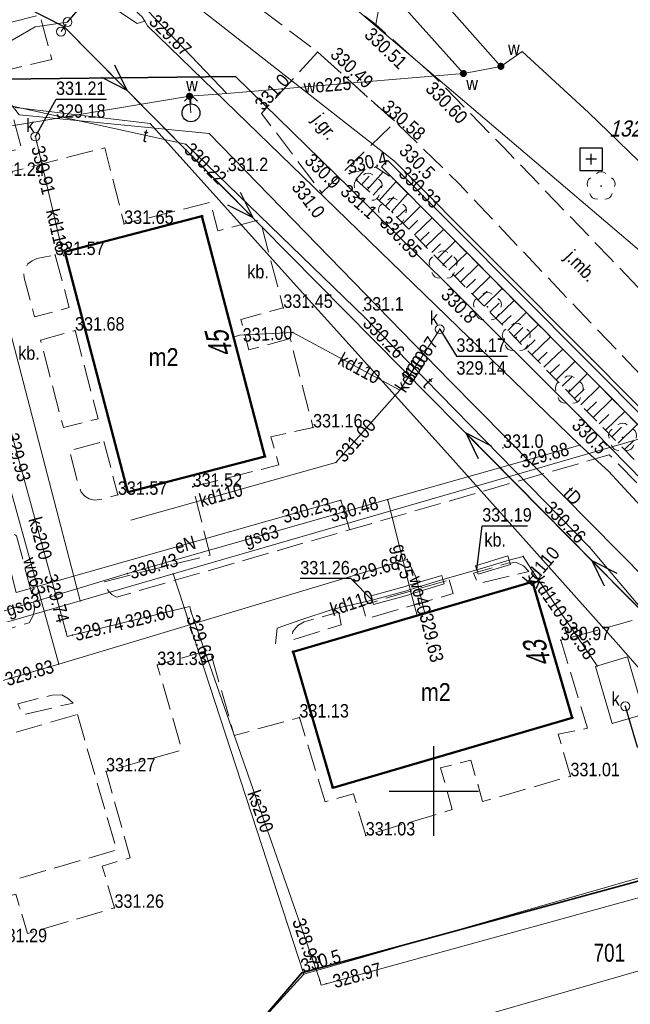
# Model space of a CAD drawing. Header units: metres. Extents: x 7423100 to 7431699, y 5527887 to 5533362.
# Tile 91 of 114: x 7428377 to 7428411, y 5529838 to 5529893. Entities that reach past the tile are written whole.
import ezdxf
from ezdxf.enums import TextEntityAlignment as Align

# ---------------------------------------------------------------- set-up
doc = ezdxf.new("R2010")
doc.units = ezdxf.units.M
doc.header["$MEASUREMENT"] = 0
for name, pattern in [('1.0_0.5', [1.5, 1, -0.5]), ('1.5_0.5', [2, 1.5, -0.5]), ('219-500', [0]), ('suep_nn_500', [0]), ('suep_sn_500', [0]), ('supp_500', [1, 0.5, -0.5])]:
    doc.linetypes.add(name, pattern=pattern)
doc.layers.get('0').update_dxf_attribs({"color": 2, "linetype": 'CONTINUOUS', "lineweight": 5})
for name, color, linetype in [('000 Inne (niezydentyfikowane)', 7, 'CONTINUOUS'), ('203-punkt graniczny', 7, 'CONTINUOUS'), ('211-numer działki ewidencyjnej', 7, 'CONTINUOUS'), ('217-kontur klasyfikacyjny', 7, 'CONTINUOUS'), ('218-kontur użytku gruntowego', 7, 'CONTINUOUS'), ('219-działka ewidencyjna', 7, 'CONTINUOUS'), ('238-Punkt adresowy budynku', 7, 'CONTINUOUS'), ('312-budynek ewidencyjny', 7, 'CONTINUOUS'), ('312-oznaczenie budynku ewidencyjnego-Atr117', 7, 'CONTINUOUS'), ('drzewo liściaste', 7, 'CONTINUOUS'), ('hydrant', 7, 'CONTINUOUS'), ('jezdnia', 7, 'CONTINUOUS'), ('jezdnia-Atr17', 7, 'CONTINUOUS'), ('komora podziemna', 7, 'CONTINUOUS'), ('obszar utwardzony', 7, 'CONTINUOUS'), ('obszar utwardzony-Atr17', 7, 'CONTINUOUS'), ('odwodnienie liniowe', 7, 'CONTINUOUS'), ('ogrodzenie trwałe', 7, 'CONTINUOUS'), ('pikieta naturalna', 7, 'CONTINUOUS'), ('pikieta naturalna-Atr2', 7, 'CONTINUOUS'), ('pikieta sztuczna', 7, 'CONTINUOUS'), ('pikieta sztuczna-Atr2', 7, 'CONTINUOUS'), ('przewód elektroenergetyczny niskiego napięcia', 7, 'CONTINUOUS'), ('przewód elektroenergetyczny podziemny', 7, 'CONTINUOUS'), ('przewód elektroenergetyczny podziemny-Atr1', 7, 'CONTINUOUS'), ('przewód elektroenergetyczny średniego napięcia', 7, 'CONTINUOUS'), ('przewód gazowy', 7, 'CONTINUOUS'), ('przewód gazowy-Atr1', 7, 'CONTINUOUS'), ('przewód kanalizacyjny', 7, 'CONTINUOUS'), ('przewód kanalizacyjny-Atr1', 7, 'CONTINUOUS'), ('przewód telekomunikacyjny podziemny', 7, 'CONTINUOUS'), ('przewód telekomunikacyjny podziemny-Atr1', 7, 'CONTINUOUS'), ('przewód wodociągowy', 7, 'CONTINUOUS'), ('przewód wodociągowy-Atr1', 7, 'CONTINUOUS'), ('Punkt budynku', 7, 'CONTINUOUS'), ('rzedna', 7, 'CONTINUOUS'), ('rzedna-Atr2', 7, 'CONTINUOUS'), ('rzedna-Atr3', 7, 'CONTINUOUS'), ('rów przydrożny (linia)', 7, 'CONTINUOUS'), ('skarpa nieumocniona', 7, 'CONTINUOUS'), ('studnia kanalizacyjna', 7, 'CONTINUOUS'), ('studnia kanalizacyjna-Atr17', 7, 'CONTINUOUS'), ('Szczegółowa osnowa geodezyjna pozioma', 7, 'CONTINUOUS'), ('Szczegółowa osnowa geodezyjna pozioma-Atr103', 7, 'CONTINUOUS'), ('słup przewodów napowietrznych', 7, 'CONTINUOUS'), ('Wstawianie ramki sekcyjnej z opisem', 7, 'CONTINUOUS'), ('właz do komory lub kanału - okrągły', 7, 'CONTINUOUS'), ('właz do komory lub kanału - okrągły-Atr17', 7, 'CONTINUOUS'), ('zasuwa lub zawór', 7, 'CONTINUOUS'), ('zasuwa lub zawór-Atr17', 7, 'CONTINUOUS')]:
    doc.layers.add(name, color=color, linetype=linetype)
doc.styles.get("Standard").update_dxf_attribs({"font": 'Working1250.shx', "width": 0.75})
doc.linetypes.add('902-500', pattern='A,3.75,0,[1,ksztalty.shx,S=0.5,R=0,X=0,Y=0],3.75', length=7.5)
doc.linetypes.add('sukl_500', pattern='A,0.35,0,[22,ksztalty.shx,S=0.5,R=0,X=0,Y=0]', length=0.35)

# ---------------------------------------------------------------- blocks, each defined once
blk = doc.blocks.new('PUNKTBUD')
at = {"color": 0}
blk.add_circle((0, 0), 0.045, dxfattribs=at)
blk = doc.blocks.new('203')
at = {"linetype": 'Continuous', "lineweight": 0}
h = blk.add_hatch(color=0, dxfattribs=at)
edge = h.paths.add_edge_path()
edge.add_arc((0, 0), 0.045, 0, 360)
blk = doc.blocks.new('SUEP1')
at = {"color": 0, "linetype": 'Continuous'}
for p, q in [((0, 0), (5, 0)), ((5, 0), (3.5, 0.5)), ((5, 0), (3.5, -0.5)), ((5, 0), (15, 0)), ((15, 0), (13.5, 0.5)), ((15, 0), (13.5, -0.5))]:
    blk.add_line(p, q, dxfattribs=at)
blk = doc.blocks.new('PW01')
at = {"linetype": 'Continuous', "lineweight": 13}
h = blk.add_hatch(color=0, dxfattribs=at)
edge = h.paths.add_edge_path()
edge.add_arc((0, 0), 0.045, 0, 360)
blk = doc.blocks.new('OP021')
at = {"linetype": 'Continuous', "lineweight": 13}
h = blk.add_hatch(color=0, dxfattribs=at)
edge = h.paths.add_edge_path()
edge.add_arc((0, 0), 0.05, 0, 360)
at = {"color": 0, "linetype": 'Continuous', "lineweight": 13}
for centre, start, end in [((0, 0.4), 49.272, 130.728), ((-0.38, 0.124), 121.308, 202.548), ((0.38, 0.124), 337.452, 58.692), ((-0.235, -0.324), 193.221, 274.871), ((0.235, -0.324), 265.129, 346.779)]:
    blk.add_arc(centre, 0.4, start, end, dxfattribs=at)
blk = doc.blocks.new('US25')
at = {"linetype": 'Continuous', "lineweight": 0}
h = blk.add_hatch(color=0, dxfattribs=at)
edge = h.paths.add_edge_path()
edge.add_arc((0, 0), 0.2, 0, 360)
blk = doc.blocks.new('SUEP2')
at = {"color": 0, "linetype": 'Continuous'}
for p, q in [((0, 0), (6.027, 0)), ((5.027, 0), (3.527, 0.5)), ((5.027, 0), (3.527, -0.5)), ((6.027, 0), (4.527, 0.5)), ((6.027, 0), (4.527, -0.5)), ((6.027, 0), (18.027, 0)), ((17.027, 0), (15.527, 0.5)), ((17.027, 0), (15.527, -0.5)), ((18.027, 0), (16.527, 0.5)), ((18.027, 0), (16.527, -0.5))]:
    blk.add_line(p, q, dxfattribs=at)
blk = doc.blocks.new('US22')
at = {"color": 0, "linetype": 'Continuous', "lineweight": 13}
blk.add_circle((0, 0), 0.25, dxfattribs=at)
blk = doc.blocks.new('US15')
at = {"color": 0, "linetype": 'Continuous', "lineweight": 13}
blk.add_circle((0, 0), 0.25, dxfattribs=at)
blk = doc.blocks.new('SUWH')
at = {"color": 0, "linetype": 'Continuous'}
for p in [(-0.354, 0.646), (0, 0.5), (0.354, 0.646)]:
    blk.add_line(p, (0, 1), dxfattribs=at)
blk.add_circle((0, 0), 0.5, dxfattribs=at)
blk = doc.blocks.new('SM05')
at = {"color": 0, "linetype": 'Continuous', "lineweight": 13}
blk.add_circle((0, 0), 0.25, dxfattribs=at)
blk = doc.blocks.new('OSSP')
at = {"color": 0}
for p, q in [((-0.626, 0.625), (-0.626, -0.625)), ((-0.626, 0.625), (-0.626, -0.625)), ((0.624, 0.625), (-0.626, 0.625)), ((0.624, 0.625), (-0.626, 0.625)), ((0.624, -0.625), (0.624, 0.625)), ((0.624, -0.625), (0.624, 0.625)), ((0.3, 0), (-0.3, 0)), ((0.3, 0), (-0.3, 0)), ((0, -0.3), (0, 0.3)), ((0, -0.3), (0, 0.3)), ((-0.626, -0.625), (0.624, -0.625)), ((-0.626, -0.625), (0.624, -0.625))]:
    blk.add_line(p, q, dxfattribs=at)
blk = doc.blocks.new('RAMKA500K')
at = {"color": 0}
for p, q in [((0, 97.5), (0, 102.5)), ((400, 97.5), (400, 102.5)), ((0, 100), (2.5, 100)), ((397.5, 100), (400, 100))]:
    blk.add_line(p, q, dxfattribs=at)

msp = doc.modelspace()

# ---------------------------------------------------------------- linework, layer by layer
at = {"layer": '000 Inne (niezydentyfikowane)', "color": 7, "linetype": 'Continuous', "lineweight": 25, "flags": 128}
for points in [[(7428395.64, 5529884.16), (7428396.13, 5529884.7)], [(7428395.96, 5529883.87), (7428396.39, 5529884.34)], [(7428396.28, 5529883.58), (7428397.17, 5529884.58)], [(7428396.61, 5529883.29), (7428397.07, 5529883.81)], [(7428396.95, 5529882.98), (7428397.89, 5529884.04)], [(7428397.3, 5529882.67), (7428397.76, 5529883.19)], [(7428397.64, 5529882.36), (7428398.55, 5529883.37)], [(7428397.96, 5529882.04), (7428398.45, 5529882.51)], [(7428398.28, 5529881.71), (7428399.26, 5529882.67)], [(7428398.92, 5529881.06), (7428399.9, 5529882.02)], [(7428398.6, 5529881.39), (7428399.09, 5529881.87)], [(7428399.55, 5529880.41), (7428400.54, 5529881.37)], [(7428399.24, 5529880.74), (7428399.73, 5529881.22)], [(7428399.88, 5529880.08), (7428400.37, 5529880.57)], [(7428400.2, 5529879.75), (7428401.19, 5529880.72)], [(7428400.52, 5529879.42), (7428401.02, 5529879.91)], [(7428400.84, 5529879.09), (7428401.84, 5529880.07)], [(7428401.17, 5529878.76), (7428401.67, 5529879.25)], [(7428401.49, 5529878.43), (7428402.49, 5529879.41)], [(7428401.82, 5529878.1), (7428402.32, 5529878.59)], [(7428402.14, 5529877.76), (7428403.15, 5529878.75)], [(7428402.8, 5529877.09), (7428403.82, 5529878.08)], [(7428402.47, 5529877.43), (7428402.98, 5529877.92)], [(7428403.13, 5529876.75), (7428403.64, 5529877.25)], [(7428403.46, 5529876.41), (7428404.48, 5529877.41)], [(7428403.79, 5529876.07), (7428404.31, 5529876.57)], [(7428404.13, 5529875.73), (7428405.15, 5529876.73)], [(7428404.46, 5529875.39), (7428404.97, 5529875.89)], [(7428404.8, 5529875.05), (7428405.83, 5529876.06)], [(7428405.47, 5529874.36), (7428406.5, 5529875.37)], [(7428405.13, 5529874.71), (7428405.65, 5529875.21)], [(7428405.8, 5529874.02), (7428406.32, 5529874.52)], [(7428406.14, 5529873.67), (7428407.19, 5529874.69)], [(7428406.48, 5529873.32), (7428407.01, 5529873.83)], [(7428406.82, 5529872.97), (7428407.87, 5529874)], [(7428407.16, 5529872.62), (7428407.69, 5529873.14)], [(7428407.51, 5529872.27), (7428408.56, 5529873.3)], [(7428408.2, 5529871.57), (7428409.26, 5529872.61)], [(7428407.85, 5529871.92), (7428408.38, 5529872.44)], [(7428408.54, 5529871.22), (7428409.07, 5529871.74)], [(7428408.89, 5529870.86), (7428409.95, 5529871.9)], [(7428409.23, 5529870.51), (7428409.77, 5529871.03)], [(7428409.58, 5529870.15), (7428410.66, 5529871.2)], [(7428410.28, 5529869.43), (7428411.36, 5529870.49)], [(7428409.93, 5529869.79), (7428410.47, 5529870.32)], [(7428410.63, 5529869.07), (7428411.18, 5529869.6)]]:
    msp.add_lwpolyline(points, dxfattribs=at)
at = {"layer": '217-kontur klasyfikacyjny', "color": 92, "linetype": 'Continuous', "lineweight": 18, "flags": 128}
for points in [[(7428392.23, 5529896.62), (7428412.22, 5529879.56)], [(7428431.79, 5529851.01), (7428392.74, 5529839.77)], [(7428392.74, 5529839.77), (7428389.52, 5529836.24)]]:
    msp.add_lwpolyline(points, dxfattribs=at)
at = {"layer": '218-kontur użytku gruntowego', "color": 3, "linetype": 'Continuous', "lineweight": 18, "flags": 128}
for points in [[(7428412.22, 5529879.56), (7428392.23, 5529896.62)], [(7428392.23, 5529896.62), (7428412.22, 5529879.56)], [(7428384.81, 5529895.39), (7428397.8, 5529885.19)], [(7428397.8, 5529885.19), (7428384.81, 5529895.39)], [(7428397.8, 5529885.19), (7428408.81, 5529874.12)], [(7428408.81, 5529874.12), (7428397.8, 5529885.19)], [(7428408.81, 5529874.12), (7428412.84, 5529870.07)], [(7428412.84, 5529870.07), (7428408.81, 5529874.12)], [(7428392.74, 5529839.77), (7428431.79, 5529851.01)], [(7428431.79, 5529851.01), (7428392.74, 5529839.77)], [(7428389.52, 5529836.24), (7428392.74, 5529839.77)], [(7428392.74, 5529839.77), (7428389.52, 5529836.24)]]:
    msp.add_lwpolyline(points, dxfattribs=at)
at = {"layer": '219-działka ewidencyjna', "color": 7, "linetype": '219-500', "lineweight": 18, "flags": 128}
for points in [[(7428370.49, 5529898.26), (7428380.27, 5529860.63)], [(7428392.23, 5529896.62), (7428412.22, 5529879.56)], [(7428384.81, 5529895.39), (7428397.8, 5529885.19)], [(7428397.8, 5529885.19), (7428408.81, 5529874.12)], [(7428408.81, 5529874.12), (7428412.84, 5529870.07)], [(7428385.45, 5529862.13), (7428412.84, 5529870.07)], [(7428380.27, 5529860.63), (7428385.45, 5529862.13)], [(7428385.45, 5529862.13), (7428392.74, 5529839.77)], [(7428359.2, 5529854.52), (7428380.27, 5529860.63)], [(7428392.74, 5529839.77), (7428431.79, 5529851.01)], [(7428394.24, 5529835.01), (7428435.64, 5529846.92)], [(7428389.52, 5529836.24), (7428392.74, 5529839.77)]]:
    msp.add_lwpolyline(points, dxfattribs=at)
at = {"layer": '312-budynek ewidencyjny', "color": 7, "linetype": 'Continuous', "lineweight": 50, "flags": 128}
for points in [[(7428379.42, 5529880.12), (7428387.06, 5529882.12)], [(7428387.06, 5529882.12), (7428390.57, 5529868.69)], [(7428382.93, 5529866.7), (7428379.42, 5529880.12)], [(7428390.57, 5529868.69), (7428382.93, 5529866.7)], [(7428392.15, 5529857.78), (7428405.51, 5529861.68)], [(7428405.51, 5529861.68), (7428407.72, 5529854.09)], [(7428394.36, 5529850.19), (7428392.15, 5529857.78)], [(7428407.72, 5529854.09), (7428394.36, 5529850.19)]]:
    msp.add_lwpolyline(points, dxfattribs=at)
at = {"layer": 'jezdnia', "color": 7, "linetype": '1.5_0.5', "lineweight": 18, "flags": 128}
for points in [[(7428389.77, 5529898.14), (7428396.76, 5529892.82), (7428397.83, 5529898.26), (7428398.97, 5529896.42), (7428411.89, 5529902.86), (7428409.65, 5529907.25), (7428395.27, 5529900.17)], [(7428221.83, 5529859.06), (7428239.01, 5529858.99), (7428253.99, 5529859.72), (7428265.5, 5529861.38), (7428277.07, 5529864.16), (7428290.89, 5529868.45), (7428293.04, 5529869.14), (7428301.52, 5529872.2), (7428305.2, 5529873.39), (7428319.44, 5529878.5), (7428323.86, 5529880.14), (7428324.34, 5529880.3), (7428330.88, 5529882.74), (7428336.72, 5529884.92), (7428348.06, 5529889.26), (7428353.21, 5529891.27), (7428358.72, 5529893.44), (7428359.2, 5529893.62), (7428361.94, 5529894.59), (7428364.19, 5529895.48), (7428367.64, 5529896.72), (7428367.76, 5529896.77), (7428369.58, 5529897.36), (7428371.59, 5529897.9), (7428373.73, 5529898.2), (7428374.85, 5529898.28), (7428379.02, 5529898.38), (7428384.43, 5529897.17), (7428385.91, 5529896.51), (7428388.14, 5529895.35), (7428393.51, 5529891.28), (7428396.88, 5529888.25), (7428397.86, 5529887.39), (7428401.43, 5529883.89), (7428407.74, 5529877.22), (7428418.24, 5529866.24), (7428419.85, 5529864.67), (7428434.95, 5529848.69), (7428441.23, 5529841.92), (7428448.8, 5529833.69), (7428450.49, 5529831.91), (7428453.64, 5529828.57), (7428454.65, 5529827.58), (7428459.37, 5529822.34), (7428460.98, 5529820.46), (7428466.65, 5529813.7), (7428470.5, 5529808.88), (7428472.55, 5529806.11), (7428477.96, 5529798.88), (7428482.92, 5529791.15), (7428490.64, 5529780.36), (7428494.03, 5529775.87), (7428495.95, 5529773.69), (7428496.57, 5529772.97), (7428506.18, 5529762.68), (7428508.88, 5529760.02), (7428509.44, 5529759.49), (7428516.17, 5529753.72), (7428517.86, 5529756.43), (7428508.93, 5529764.36), (7428508.51, 5529764.82), (7428501.24, 5529772.39), (7428498.58, 5529775.4), (7428493.99, 5529780.96), (7428492.62, 5529782.91), (7428488.13, 5529789.16), (7428484.36, 5529794.99), (7428480.77, 5529800.33), (7428477.81, 5529804.71), (7428476.28, 5529806.55), (7428472.92, 5529810.96), (7428466.26, 5529819.2), (7428463.25, 5529822.65), (7428457.48, 5529829.22), (7428457.05, 5529829.55), (7428452.08, 5529834.78), (7428451.46, 5529835.46), (7428443.33, 5529844.29), (7428436.82, 5529851.12), (7428422, 5529867), (7428420.84, 5529868.25), (7428409.85, 5529879.75), (7428403.88, 5529885.97), (7428400, 5529889.93), (7428396.76, 5529892.82), (7428389.77, 5529898.14), (7428386.69, 5529899.7), (7428385.47, 5529900.18), (7428382.32, 5529901.02), (7428379.16, 5529901.53), (7428374.97, 5529901.48), (7428372.62, 5529901.33), (7428366.07, 5529899.61), (7428362.9, 5529898.41), (7428358.21, 5529896.52), (7428351.07, 5529893.84), (7428338.83, 5529889.13), (7428334.61, 5529887.52), (7428329.48, 5529885.6), (7428320.54, 5529882.15), (7428318.17, 5529881.45), (7428299.73, 5529874.9), (7428291.96, 5529872.07), (7428289.64, 5529871.33), (7428276.2, 5529867.26), (7428264.83, 5529864.54), (7428254.09, 5529862.97), (7428238.54, 5529862.2), (7428222.08, 5529862.32)], [(7428393.51, 5529891.28), (7428390.39, 5529887.85), (7428393.75, 5529883.41), (7428397.86, 5529887.39), (7428396.88, 5529888.25)]]:
    msp.add_lwpolyline(points, close=True, dxfattribs=at)
at = {"layer": 'komora podziemna', "color": 34, "linetype": 'Continuous', "lineweight": 18, "flags": 128}
msp.add_lwpolyline([(7428409.01, 5529856.96), (7428410.8, 5529857.49), (7428411.74, 5529854.3), (7428409.95, 5529853.78)], close=True, dxfattribs=at)
at = {"layer": 'obszar utwardzony', "color": 7, "linetype": '1.5_0.5', "lineweight": 18, "flags": 128}
for points in [[(7428373.61, 5529897.74), (7428373.73, 5529898.2), (7428371.59, 5529897.9), (7428369.58, 5529897.36), (7428367.76, 5529896.77), (7428368.11, 5529894.57), (7428368.3, 5529893.79), (7428369.19, 5529888.43), (7428369.28, 5529888.19), (7428369.28, 5529887.94), (7428369.2, 5529887.7), (7428368.91, 5529887.51), (7428366.93, 5529886.94), (7428364.02, 5529886.18), (7428365.05, 5529882), (7428360.99, 5529880.9), (7428361.33, 5529879.34), (7428358.98, 5529878.66), (7428360.27, 5529873.74), (7428362.62, 5529874.33), (7428363.12, 5529872.75), (7428360.68, 5529872.09), (7428361.98, 5529867.19), (7428364.36, 5529867.78), (7428364.81, 5529866.24), (7428369.62, 5529867.44), (7428370.82, 5529863.19), (7428375.73, 5529864.48), (7428376.04, 5529864.52), (7428376.42, 5529864.44), (7428376.72, 5529864.26), (7428377.69, 5529860.52), (7428377.72, 5529860.14), (7428377.65, 5529859.8), (7428377.43, 5529859.4), (7428360.3, 5529854.46), (7428362.87, 5529845.56), (7428367.13, 5529846.8), (7428368.52, 5529842.04), (7428370.07, 5529842.47), (7428370.77, 5529840.14), (7428375.66, 5529841.56), (7428375.03, 5529843.79), (7428376.68, 5529844.24), (7428377.32, 5529842.04), (7428382.18, 5529843.48), (7428381.5, 5529845.81), (7428383.06, 5529846.28), (7428381.71, 5529851.1), (7428385.94, 5529852.3), (7428384.57, 5529857.04), (7428387.5, 5529857.89), (7428388.86, 5529853.1), (7428392.5, 5529854.11), (7428393.93, 5529849.4), (7428395.51, 5529849.85), (7428396.2, 5529847.52), (7428401.03, 5529848.97), (7428400.37, 5529851.3), (7428402.07, 5529851.72), (7428402.72, 5529849.41), (7428407.62, 5529850.83), (7428406.94, 5529853.18), (7428408.57, 5529853.51), (7428407.08, 5529858.43), (7428411.4, 5529859.61), (7428417.06, 5529861.27), (7428409.79, 5529868.79), (7428408.8, 5529868.5), (7428382.29, 5529860.83), (7428382.06, 5529860.97), (7428381.85, 5529861.17), (7428381.69, 5529861.4), (7428381.58, 5529861.69), (7428387.52, 5529863.18), (7428386.54, 5529867), (7428391.36, 5529868.22), (7428390.9, 5529869.78), (7428393.26, 5529870.31), (7428391.99, 5529875.27), (7428389.67, 5529874.64), (7428389.24, 5529876.34), (7428391.6, 5529876.99), (7428390.3, 5529881.91), (7428387.95, 5529881.29), (7428387.54, 5529882.88), (7428382.72, 5529881.68), (7428381.64, 5529885.93), (7428376.32, 5529884.56), (7428376.1, 5529884.54), (7428375.82, 5529884.64), (7428375.62, 5529884.9), (7428375.46, 5529885.5), (7428377, 5529885.9), (7428375.84, 5529890.18), (7428378.68, 5529890.86), (7428378.02, 5529893.36), (7428374.64, 5529892.49), (7428374.17, 5529892.44), (7428373.76, 5529892.63), (7428373.46, 5529893), (7428373.26, 5529893.84), (7428373.17, 5529894.7), (7428373.17, 5529895.5), (7428373.22, 5529896), (7428373.48, 5529896.99)], [(7428387.06, 5529882.12), (7428390.57, 5529868.69), (7428382.93, 5529866.7), (7428379.42, 5529880.12)], [(7428378.87, 5529879.94), (7428379.65, 5529877.01), (7428377.72, 5529876.49), (7428377.14, 5529878.66), (7428377.11, 5529878.95), (7428377.35, 5529879.44), (7428377.58, 5529879.62), (7428377.85, 5529879.75)], [(7428379.98, 5529875.72), (7428381.27, 5529870.8), (7428379.33, 5529870.3), (7428378.06, 5529875.19)], [(7428381.59, 5529869.53), (7428382.37, 5529866.55), (7428381.36, 5529866.28), (7428381.06, 5529866.25), (7428380.77, 5529866.32), (7428380.52, 5529866.47), (7428380.33, 5529866.69), (7428380.17, 5529867.1), (7428379.66, 5529869.02)], [(7428404.62, 5529862.76), (7428405, 5529862.59), (7428405.3, 5529862.26), (7428402.46, 5529861.58), (7428402.22, 5529862.18), (7428404.13, 5529862.73)], [(7428405.51, 5529861.68), (7428407.72, 5529854.09), (7428394.36, 5529850.19), (7428392.15, 5529857.78)], [(7428400.86, 5529861.8), (7428401.08, 5529861.04), (7428396.24, 5529859.62), (7428396.02, 5529860.39)], [(7428394.69, 5529860), (7428394.83, 5529859.29), (7428392.06, 5529858.42), (7428392.14, 5529858.92), (7428392.41, 5529859.24), (7428392.77, 5529859.45)], [(7428379.25, 5529855.38), (7428379.62, 5529855.16), (7428379.87, 5529854.92), (7428377.06, 5529854.26), (7428376.79, 5529854.88), (7428378.7, 5529855.36)], [(7428380.11, 5529854.28), (7428382.3, 5529846.71), (7428368.96, 5529842.82), (7428366.76, 5529850.39)]]:
    msp.add_lwpolyline(points, close=True, dxfattribs=at)
at = {"layer": 'odwodnienie liniowe', "color": 34, "linetype": 'CONTINUOUS', "lineweight": 18}
for p, q in [((7428402.327, 5529862.589), (7428404.137, 5529863.139)), ((7428404.137, 5529863.139), (7428404.21, 5529862.9)), ((7428402.327, 5529862.589), (7428402.4, 5529862.35)), ((7428398.557, 5529861.479), (7428400.437, 5529862.049)), ((7428400.437, 5529862.049), (7428400.51, 5529861.81)), ((7428396.494, 5529860.911), (7428398.4, 5529861.43)), ((7428398.4, 5529861.43), (7428398.557, 5529861.479)), ((7428396.494, 5529860.911), (7428396.56, 5529860.67))]:
    msp.add_line(p, q, dxfattribs=at)
at = {"layer": 'odwodnienie liniowe', "color": 34, "linetype": 'sukl_500', "lineweight": 18}
for p, q in [((7428402.473, 5529862.111), (7428404.283, 5529862.661)), ((7428404.283, 5529862.661), (7428404.21, 5529862.9)), ((7428402.473, 5529862.111), (7428402.4, 5529862.35)), ((7428398.703, 5529861.001), (7428400.583, 5529861.571)), ((7428400.583, 5529861.571), (7428400.51, 5529861.81)), ((7428398.54, 5529860.95), (7428398.703, 5529861.001)), ((7428396.626, 5529860.429), (7428396.56, 5529860.67)), ((7428396.626, 5529860.429), (7428398.54, 5529860.95))]:
    msp.add_line(p, q, dxfattribs=at)
at = {"layer": 'ogrodzenie trwałe', "color": 7, "linetype": '902-500', "lineweight": 35, "flags": 128}
for points in [[(7428363.31, 5529829.09), (7428364.78, 5529829.17), (7428389.6, 5529836.31), (7428392.64, 5529839.84), (7428411.26, 5529844.94), (7428428.64, 5529849.78), (7428413.48, 5529865.47), (7428408.07, 5529871), (7428400.79, 5529878.26), (7428395.28, 5529883.71), (7428388.94, 5529889.92)], [(7428374.22, 5529889.74), (7428388.94, 5529889.92)]]:
    msp.add_lwpolyline(points, dxfattribs=at)
at = {"layer": 'przewód elektroenergetyczny niskiego napięcia', "color": 1, "linetype": 'suep_nn_500', "lineweight": 18, "flags": 128}
for points in [[(7428361.89, 5529901.6), (7428379.38, 5529892.69)], [(7428412.32, 5529859.33), (7428379.38, 5529892.69)]]:
    msp.add_lwpolyline(points, dxfattribs=at)
at = {"layer": 'przewód elektroenergetyczny podziemny', "color": 1, "linetype": 'Continuous', "lineweight": 18, "flags": 128}
for points in [[(7428318.99, 5529861.86), (7428318.76, 5529862.84), (7428333.56, 5529870.37), (7428344.57, 5529875.67), (7428353.71, 5529880.25), (7428368.49, 5529887.33), (7428377.76, 5529892.68), (7428379.56, 5529892.95)], [(7428395.3, 5529864.61), (7428394.81, 5529866.24), (7428376.7, 5529861.09), (7428374.1, 5529871.29), (7428372.65, 5529876.52), (7428370.69, 5529883.47), (7428364.96, 5529892.57), (7428358.57, 5529890.91)], [(7428417.24, 5529810.88), (7428414.26, 5529818.4), (7428416.75, 5529825.28), (7428423.61, 5529843.49), (7428415.78, 5529851.92), (7428410.15, 5529858.33), (7428400.76, 5529868.86), (7428392.16, 5529878.38), (7428384.18, 5529887.29), (7428376.64, 5529888.19)]]:
    msp.add_lwpolyline(points, dxfattribs=at)
at = {"layer": 'przewód elektroenergetyczny średniego napięcia', "color": 1, "linetype": 'suep_sn_500', "lineweight": 18, "flags": 128}
for points in [[(7428397.21, 5529913.45), (7428379.56, 5529892.95)], [(7428379.56, 5529892.95), (7428397.21, 5529913.45)]]:
    msp.add_lwpolyline(points, dxfattribs=at)
at = {"layer": 'przewód gazowy', "color": 52, "linetype": 'Continuous', "lineweight": 18, "flags": 128}
for points in [[(7428460.43, 5529810.93), (7428444.19, 5529830.52), (7428409.75, 5529867.87), (7428408.15, 5529869.33), (7428384.03, 5529892.74), (7428383.87, 5529893.01), (7428383.71, 5529893.26), (7428383.45, 5529893.49), (7428395.44, 5529907.64), (7428389.45, 5529921.05)], [(7428329.33, 5529841.29), (7428349.6, 5529846.06), (7428351.79, 5529846.58), (7428355.02, 5529847.15), (7428355.86, 5529847.6), (7428356.18, 5529848.43), (7428353.85, 5529861.87), (7428352.51, 5529871.15), (7428351.32, 5529877.77), (7428351.16, 5529878.64), (7428350.96, 5529879.73), (7428349.94, 5529885.31), (7428350.65, 5529886.05), (7428351.56, 5529886.53), (7428352.47, 5529886.87), (7428356.88, 5529888.51), (7428367.33, 5529892.91), (7428370.3, 5529892.16), (7428371.82, 5529892.52), (7428373.48, 5529893.03), (7428380.2, 5529895.16), (7428381.95, 5529893.86), (7428383.44, 5529892.87), (7428383.87, 5529893.01)], [(7428371.8, 5529858.49), (7428371.72, 5529858.77), (7428382.9, 5529862.15), (7428397.42, 5529866.28), (7428408.15, 5529869.33)], [(7428397.42, 5529866.28), (7428397.48, 5529866.04), (7428398.74, 5529861.03), (7428399.06, 5529859.8)]]:
    msp.add_lwpolyline(points, dxfattribs=at)
at = {"layer": 'przewód kanalizacyjny', "color": 34, "linetype": 'Continuous', "lineweight": 18, "flags": 128}
for points in [[(7428379.49, 5529879.86), (7428379.33, 5529879.89), (7428377.85, 5529886.23), (7428377.77, 5529886.56)], [(7428388.83, 5529875.36), (7428389.15, 5529875.46), (7428392.13, 5529875.62), (7428398.1, 5529872.4)], [(7428398.1, 5529872.4), (7428400.14, 5529875.51), (7428400.33, 5529875.8)], [(7428470.2, 5529804.02), (7428470.04, 5529804.3), (7428445, 5529831.27), (7428444.8, 5529831.48), (7428444.6, 5529831.7), (7428428.91, 5529848.6), (7428428.7, 5529848.81), (7428428.42, 5529848.73), (7428394, 5529839.24), (7428393.72, 5529839.16), (7428393.63, 5529839.43), (7428386.45, 5529860.04), (7428386.38, 5529860.31), (7428386.07, 5529860.24), (7428379.83, 5529858.71), (7428379.54, 5529858.64), (7428379.47, 5529858.92), (7428376.38, 5529870.2), (7428376.31, 5529870.48), (7428376.24, 5529870.76), (7428375.31, 5529874.54), (7428375.24, 5529874.81)], [(7428398.1, 5529872.4), (7428394.54, 5529868.35), (7428383.1, 5529865.14)], [(7428405.61, 5529862.12), (7428404.99, 5529863.1), (7428404.21, 5529862.9), (7428402.4, 5529862.35), (7428400.51, 5529861.81), (7428398.63, 5529861.24), (7428398.47, 5529861.19), (7428396.56, 5529860.67), (7428394.38, 5529860.16), (7428392.57, 5529859.56), (7428391.25, 5529859.1), (7428391.17, 5529858.22)], [(7428405.14, 5529861.57), (7428405.61, 5529862.12)], [(7428405.61, 5529862.12), (7428409.12, 5529856.99)]]:
    msp.add_lwpolyline(points, dxfattribs=at)
at = {"layer": 'przewód telekomunikacyjny podziemny', "color": 30, "linetype": 'Continuous', "lineweight": 18, "flags": 128}
for points in [[(7428360.07, 5529906.91), (7428370.79, 5529895.74), (7428376.87, 5529887.77), (7428387.46, 5529886.72), (7428400.89, 5529872.91), (7428415.02, 5529858.59), (7428430.08, 5529842.73), (7428416.84, 5529819.98), (7428420.84, 5529810.88)], [(7428376.4, 5529888.27), (7428386.16, 5529886.13), (7428396.16, 5529876.43), (7428408.69, 5529863.63), (7428412.32, 5529859.33)]]:
    msp.add_lwpolyline(points, dxfattribs=at)
at = {"layer": 'przewód wodociągowy', "color": 5, "linetype": 'Continuous', "lineweight": 18, "flags": 128}
for points in [[(7428401.65, 5529890.08), (7428397.3, 5529894.96), (7428390.22, 5529904.94), (7428384.73, 5529913.77), (7428383.24, 5529917.12), (7428380.22, 5529922.52), (7428373.43, 5529920.03), (7428369.47, 5529930.2), (7428373.62, 5529932.06), (7428373.93, 5529931.37)], [(7428422.15, 5529913.46), (7428420.29, 5529916.98), (7428393.51, 5529902.06), (7428403.74, 5529890.48)], [(7428388.45, 5529888.97), (7428381.24, 5529896.54), (7428376.16, 5529905.58), (7428392.17, 5529915.44)], [(7428489.84, 5529846.35), (7428461.91, 5529836.33), (7428408.62, 5529887.91), (7428404.92, 5529891.31), (7428403.74, 5529890.48), (7428401.65, 5529890.08), (7428388.45, 5529888.97), (7428386.37, 5529888.81), (7428371.07, 5529886.27), (7428369.18, 5529885.92), (7428354.18, 5529881.64), (7428346.9, 5529880.04), (7428336.25, 5529877.27), (7428331.65, 5529876.12), (7428316.31, 5529871.51)], [(7428386.37, 5529888.81), (7428386.45, 5529887.88)], [(7428371.07, 5529886.27), (7428371.25, 5529885.54), (7428373.72, 5529876.52), (7428373.86, 5529875.98), (7428374.88, 5529872.24), (7428375.06, 5529871.58), (7428379.07, 5529857.09)], [(7428371.94, 5529854.88), (7428372.62, 5529855.2), (7428379.07, 5529857.09), (7428397.4, 5529862.6), (7428398.52, 5529862.94)], [(7428398.52, 5529862.94), (7428398.99, 5529861.99), (7428399.49, 5529859.92)]]:
    msp.add_lwpolyline(points, dxfattribs=at)
at = {"layer": 'rzedna-Atr2', "color": 7, "flags": 128}
for points in [[(7428377.77, 5529886.56), (7428378.92, 5529888.65), (7428381.742, 5529888.65)], [(7428400.33, 5529875.8), (7428401.26, 5529874.3), (7428404.114, 5529874.3)], [(7428402.4, 5529862.35), (7428402.7, 5529864.82), (7428405.23, 5529864.82)], [(7428396.56, 5529860.67), (7428395.37, 5529861.87), (7428392.548, 5529861.87)], [(7428410.68, 5529854.74), (7428411.35, 5529852.47), (7428414.459, 5529852.47)]]:
    msp.add_lwpolyline(points, dxfattribs=at)
at = {"layer": 'rów przydrożny (linia)', "color": 0, "linetype": 'CONTINUOUS', "lineweight": 18}
for p, q in [((7428397.427, 5529885.226), (7428397.25, 5529885.05)), ((7428397.427, 5529885.226), (7428418.808, 5529863.705)), ((7428397.073, 5529884.874), (7428397.25, 5529885.05)), ((7428397.073, 5529884.874), (7428418.452, 5529863.355))]:
    msp.add_line(p, q, dxfattribs=at)
at = {"layer": 'skarpa nieumocniona', "color": 7, "linetype": '1.0_0.5', "lineweight": 18, "flags": 128}
msp.add_lwpolyline([(7428448.49, 5529831.43), (7428440.31, 5529840.88), (7428418.45, 5529863.36), (7428397.72, 5529884.21), (7428396.76, 5529884.85), (7428395.27, 5529884.49), (7428397.69, 5529882.32), (7428423.78, 5529855.62), (7428444.67, 5529833.29)], close=True, dxfattribs=at)
msp.add_lwpolyline([(7428448.49, 5529831.43), (7428440.31, 5529840.88), (7428418.45, 5529863.36), (7428397.72, 5529884.21), (7428396.76, 5529884.85), (7428395.27, 5529884.49), (7428397.69, 5529882.32), (7428423.78, 5529855.62), (7428444.67, 5529833.29)], close=True, dxfattribs=at)
at = {"layer": 'słup przewodów napowietrznych', "color": 7, "linetype": 'supp_500', "lineweight": 18, "flags": 128}
msp.add_lwpolyline([(7428379.2, 5529892.42), (7428379.56, 5529892.95)], dxfattribs=at)

# ---------------------------------------------------------------- block references
at = {"layer": '203-punkt graniczny', "color": 7, "linetype": 'Continuous', "lineweight": 18}
for p in [(7428397.8, 5529885.19), (7428408.81, 5529874.12), (7428385.45, 5529862.13), (7428380.27, 5529860.63), (7428392.74, 5529839.77)]:
    msp.add_blockref('203', p, dxfattribs=at)
at = {"layer": 'drzewo liściaste', "color": 94, "linetype": 'Continuous', "lineweight": 18}
for p in [(7428396.33, 5529883.72), (7428409.33, 5529883.79), (7428397.69, 5529882.32), (7428400.52, 5529879.38), (7428402.99, 5529877.05), (7428404.6, 5529875.34), (7428407.56, 5529872.39), (7428410.53, 5529869.75)]:
    msp.add_blockref('OP021', p, dxfattribs=at)
at = {"layer": 'hydrant', "color": 5, "linetype": 'Continuous', "lineweight": 18}
msp.add_blockref('SUWH', (7428386.45, 5529887.88), dxfattribs=at)
at = {"layer": 'pikieta naturalna', "color": 7, "linetype": 'Continuous', "lineweight": 13}
for p in [(7428390.39, 5529887.85), (7428388.5, 5529884.63), (7428396.76, 5529884.85), (7428397.25, 5529885.05), (7428395.27, 5529884.49), (7428395.28, 5529883.71), (7428393.75, 5529883.41), (7428400.79, 5529878.26), (7428396.06, 5529876.84), (7428408.07, 5529871), (7428403.86, 5529869.17), (7428392.64, 5529839.84)]:
    msp.add_blockref('PW01', p, dxfattribs=at)
at = {"layer": 'pikieta sztuczna', "color": 7, "linetype": 'Continuous', "lineweight": 13}
for p in [(7428396.76, 5529892.82), (7428393.51, 5529891.28), (7428400, 5529889.93), (7428396.88, 5529888.25), (7428397.72, 5529884.21), (7428397.69, 5529882.32), (7428382.72, 5529881.68), (7428378.87, 5529879.94), (7428391.6, 5529876.99), (7428379.98, 5529875.72), (7428393.26, 5529870.31), (7428386.54, 5529867), (7428382.37, 5529866.55), (7428407.08, 5529858.43), (7428384.57, 5529857.04), (7428392.5, 5529854.11), (7428381.71, 5529851.1), (7428407.62, 5529850.83), (7428396.2, 5529847.52), (7428382.18, 5529843.48)]:
    msp.add_blockref('PW01', p, dxfattribs=at)
at = {"layer": 'przewód elektroenergetyczny niskiego napięcia', "color": 1, "linetype": 'Continuous', "lineweight": 18}
for p, rotation in [((7428379.38, 5529892.69), 153.004), ((7428379.38, 5529892.69), 314.637), ((7428412.32, 5529859.33), 134.637)]:
    msp.add_blockref('SUEP1', p, dxfattribs=dict(at, rotation=rotation))
at = {"layer": 'przewód elektroenergetyczny średniego napięcia', "color": 1, "linetype": 'Continuous', "lineweight": 18, "rotation": 49.272}
msp.add_blockref('SUEP2', (7428379.56, 5529892.95), dxfattribs=at)
at = {"layer": 'Punkt budynku', "color": 5, "linetype": 'Continuous', "lineweight": 18}
for p in [(7428387.06, 5529882.12), (7428379.42, 5529880.12), (7428390.57, 5529868.69), (7428382.93, 5529866.7), (7428405.51, 5529861.68), (7428392.15, 5529857.78), (7428407.72, 5529854.09), (7428394.36, 5529850.19)]:
    msp.add_blockref('PUNKTBUD', p, dxfattribs=at)
at = {"layer": 'rzedna', "color": 52, "linetype": 'Continuous', "lineweight": 18}
for p in [(7428383.87, 5529893.01), (7428408.15, 5529869.33), (7428397.42, 5529866.28), (7428382.9, 5529862.15), (7428398.74, 5529861.03)]:
    msp.add_blockref('PW01', p, dxfattribs=at)
at = {"layer": 'rzedna', "color": 34, "linetype": 'Continuous', "lineweight": 18}
for p in [(7428377.77, 5529886.56), (7428377.85, 5529886.23), (7428400.33, 5529875.8), (7428392.13, 5529875.62), (7428400.14, 5529875.51), (7428394.54, 5529868.35), (7428404.99, 5529863.1), (7428402.4, 5529862.35), (7428405.14, 5529861.57), (7428396.56, 5529860.67), (7428386.07, 5529860.24), (7428386.45, 5529860.04), (7428379.47, 5529858.92), (7428379.83, 5529858.71), (7428409.12, 5529856.99), (7428410.68, 5529854.74), (7428393.63, 5529839.43), (7428394, 5529839.24)]:
    msp.add_blockref('PW01', p, dxfattribs=at)
at = {"layer": 'rzedna', "color": 30, "linetype": 'Continuous', "lineweight": 18}
for p in [(7428386.16, 5529886.13), (7428396.16, 5529876.43), (7428408.69, 5529863.63)]:
    msp.add_blockref('PW01', p, dxfattribs=at)
at = {"layer": 'rzedna', "color": 1, "linetype": 'Continuous', "lineweight": 18}
msp.add_blockref('PW01', (7428394.81, 5529866.24), dxfattribs=at)
at = {"layer": 'rzedna', "color": 5, "linetype": 'Continuous', "lineweight": 18}
for p in [(7428398.52, 5529862.94), (7428399.49, 5529859.92), (7428379.07, 5529857.09)]:
    msp.add_blockref('PW01', p, dxfattribs=at)
at = {"layer": 'studnia kanalizacyjna', "color": 34, "linetype": 'Continuous', "lineweight": 18}
for p in [(7428377.77, 5529886.56), (7428400.33, 5529875.8)]:
    msp.add_blockref('US15', p, dxfattribs=at)
at = {"layer": 'Szczegółowa osnowa geodezyjna pozioma', "color": 7, "linetype": 'Continuous', "lineweight": 18}
msp.add_blockref('OSSP', (7428408.778, 5529885.29), dxfattribs=at)
at = {"layer": 'słup przewodów napowietrznych', "color": 7, "linetype": 'Continuous', "lineweight": 18}
for p in [(7428379.56, 5529892.95), (7428379.2, 5529892.42)]:
    msp.add_blockref('SM05', p, dxfattribs=at)
at = {"layer": 'Wstawianie ramki sekcyjnej z opisem', "color": 7, "linetype": 'Continuous', "lineweight": 13}
for p in [(7428000, 5529750), (7428400, 5529750)]:
    msp.add_blockref('RAMKA500K', p, dxfattribs=at)
at = {"layer": 'właz do komory lub kanału - okrągły', "color": 7, "linetype": 'Continuous', "lineweight": 18}
msp.add_blockref('US22', (7428410.68, 5529854.74), dxfattribs=at)
at = {"layer": 'zasuwa lub zawór', "color": 5, "linetype": 'Continuous', "lineweight": 18, "rotation": 11.253}
msp.add_blockref('US25', (7428403.74, 5529890.48), dxfattribs=at)
at = {"layer": 'zasuwa lub zawór', "color": 5, "linetype": 'Continuous', "lineweight": 18}
for p in [(7428401.65, 5529890.08), (7428386.37, 5529888.81)]:
    msp.add_blockref('US25', p, dxfattribs=at)

# ---------------------------------------------------------------- texts
at = {"layer": '211-numer działki ewidencyjnej', "color": 7, "linetype": 'Continuous', "lineweight": 18, "width": 0.79}
msp.add_text('701', height=1, dxfattribs=at).set_placement((7428408.91, 5529841.47), align=Align.TOP_LEFT)
at = {"layer": '238-Punkt adresowy budynku', "color": 7, "linetype": 'Continuous', "lineweight": 25, "oblique": 15, "width": 0.79}
for s, rotation, p in [('45', 104.645, (7428388.64, 5529875.09)), ('43', 106.232, (7428406.38, 5529857.81))]:
    msp.add_text(s, height=1.25, rotation=rotation, dxfattribs=at).set_placement(p, align=Align.CENTER)
at = {"layer": '312-oznaczenie budynku ewidencyjnego-Atr117', "color": 7, "width": 0.9}
for p in [(7428384.92, 5529874.24), (7428400.11, 5529855.53)]:
    msp.add_text('m2', height=1, dxfattribs=at).set_placement(p, align=Align.MIDDLE_CENTER)
at = {"layer": 'jezdnia-Atr17', "color": 7, "width": 0.9}
for s, rotation, p in [('j.gr.', 307.117, (7428393.18, 5529887.49)), ('j.mb.', -46.313, (7428407.26, 5529879.79))]:
    msp.add_text(s, height=0.75, rotation=rotation, dxfattribs=at).set_placement(p)
at = {"layer": 'obszar utwardzony-Atr17', "color": 7, "width": 0.9}
for p in [(7428389.59, 5529878.64), (7428376.81, 5529874.09), (7428402.82, 5529863.66)]:
    msp.add_text('kb.', height=0.75, dxfattribs=at).set_placement(p)
at = {"layer": 'pikieta naturalna-Atr2', "color": 7, "width": 0.9}
for s, rotation, p in [('331.0', 47.71, (7428390.49, 5529887.96)), ('330.4', 13.583, (7428395.27, 5529884.49)), ('330.5', 15.317, (7428392.7, 5529839.86))]:
    msp.add_text(s, height=0.75, rotation=rotation, dxfattribs=at).set_placement(p)
for s, rotation, p in [('330.5', 314.813, (7428398.54, 5529886.23)), ('330.9', 315.593, (7428393.26, 5529885.69)), ('331.0', 307.117, (7428392.62, 5529884.18)), ('331.1', 318.117, (7428395.23, 5529883.96)), ('330.8', 315.079, (7428400.87, 5529878.18)), ('330.5', 314.371, (7428408.18, 5529870.89))]:
    msp.add_text(s, height=0.75, rotation=rotation, dxfattribs=at).set_placement(p, align=Align.TOP_LEFT)
for s, p in [('331.2', (7428388.5, 5529884.63)), ('331.1', (7428396.06, 5529876.84)), ('331.0', (7428403.86, 5529869.17))]:
    msp.add_text(s, height=0.75, dxfattribs=at).set_placement(p)
at = {"layer": 'pikieta sztuczna-Atr2', "color": 7, "width": 0.9}
for s, rotation, p in [('330.51', 316.107, (7428396.07, 5529892.18)), ('330.49', 316.983, (7428394.17, 5529891.07)), ('330.58', 318.731, (7428397.04, 5529888.11)), ('330.33', 315.316, (7428397.98, 5529884.43)), ('330.85', 314.338, (7428396.92, 5529881.68))]:
    msp.add_text(s, height=0.75, rotation=rotation, dxfattribs=at).set_placement(p)
msp.add_text('330.60', height=0.75, rotation=314.415, dxfattribs=at).set_placement((7428400.02, 5529889.7), align=Align.TOP_LEFT)
for s, p in [('331.24', (7428375.53, 5529884.36)), ('331.65', (7428382.72, 5529881.68)), ('331.57', (7428378.87, 5529879.94)), ('331.45', (7428391.6, 5529876.99)), ('331.68', (7428379.98, 5529875.72)), ('331.16', (7428393.26, 5529870.31)), ('331.52', (7428386.54, 5529867)), ('331.57', (7428382.37, 5529866.55)), ('330.97', (7428407.08, 5529858.43)), ('331.33', (7428384.57, 5529857.04)), ('331.13', (7428392.5, 5529854.11)), ('331.27', (7428381.71, 5529851.1)), ('331.01', (7428407.62, 5529850.83)), ('331.03', (7428396.2, 5529847.52)), ('331.26', (7428382.18, 5529843.48)), ('331.29', (7428375.66, 5529841.56))]:
    msp.add_text(s, height=0.75, dxfattribs=at).set_placement(p)
at = {"layer": 'przewód elektroenergetyczny podziemny-Atr1', "color": 1, "width": 0.9}
msp.add_text('eN', height=0.75, rotation=15.874, dxfattribs=at).set_placement((7428385.57, 5529863.61), align=Align.MIDDLE_LEFT)
at = {"layer": 'przewód gazowy-Atr1', "color": 40, "width": 0.9}
for s, rotation, p in [('gs63', 15.878, (7428389.43, 5529864.01)), ('gs25', -75.883, (7428398.05, 5529863.78)), ('gs63', 16.821, (7428376.16, 5529860.11))]:
    msp.add_text(s, height=0.75, rotation=rotation, dxfattribs=at).set_placement(p, align=Align.MIDDLE_LEFT)
at = {"layer": 'przewód kanalizacyjny-Atr1', "color": 34, "width": 0.9}
for s, rotation, p in [('kd110', 283.14, (7428378.72, 5529882.5)), ('kd110', 331.659, (7428394.76, 5529874.2)), ('kd110', 56.737, (7428398.1, 5529872.4)), ('kd110', 15.673, (7428386.93, 5529866.21)), ('ks200', 285.319, (7428377.73, 5529865.28)), ('kd110', 49.484, (7428405.19, 5529861.62)), ('kd110', 304.38, (7428405.79, 5529861.86)), ('kd110', 18.34, (7428394.25, 5529860.12)), ('ks200', 289.207, (7428389.94, 5529850.01))]:
    msp.add_text(s, height=0.75, rotation=rotation, dxfattribs=at).set_placement(p, align=Align.MIDDLE_LEFT)
at = {"layer": 'przewód telekomunikacyjny podziemny-Atr1', "color": 30, "width": 0.9}
for rotation, p in [(347.632, (7428383.79, 5529886.65)), (314.389, (7428399.6, 5529872.91))]:
    msp.add_text('t', height=0.75, rotation=rotation, dxfattribs=at).set_placement(p, align=Align.MIDDLE_LEFT)
msp.add_text('tD', height=0.75, rotation=-45.423, dxfattribs=at).set_placement((7428407.16, 5529866.54))
at = {"layer": 'przewód wodociągowy-Atr1', "color": 5, "width": 0.9}
for s, rotation, p in [('wo225', 4.807, (7428392.74, 5529889.33)), ('wo63', 285.469, (7428377.43, 5529863.03)), ('wo40', 283.579, (7428398.99, 5529861.98))]:
    msp.add_text(s, height=0.75, rotation=rotation, dxfattribs=at).set_placement(p, align=Align.MIDDLE_LEFT)
at = {"layer": 'rzedna-Atr2', "color": 40, "width": 0.9}
msp.add_text('329.87', height=0.75, rotation=315.962, dxfattribs=at).set_placement((7428384.05, 5529892.91))
at = {"layer": 'rzedna-Atr2', "color": 34, "width": 0.9}
for s, p in [('331.21', (7428378.92, 5529888.658)), ('331.17', (7428401.26, 5529874.308)), ('331.19', (7428402.7, 5529864.828)), ('331.26', (7428392.548, 5529861.878))]:
    msp.add_text(s, height=0.75, dxfattribs=at).set_placement(p, align=Align.BOTTOM_LEFT)
for s, rotation, p in [('330.91', 283.14, (7428377.9, 5529886.03)), ('331.00', 3.073, (7428389.34, 5529875.47)), ('330.87', 56.737, (7428398.46, 5529872.95)), ('331.00', 48.684, (7428394.72, 5529868.55)), ('329.93', 285.319, (7428376.44, 5529869.98)), ('329.74', 285.319, (7428378.6, 5529862.1)), ('329.60', 13.776, (7428382.8, 5529859.44)), ('329.74', 13.776, (7428379.96, 5529858.74)), ('329.60', 289.207, (7428386.53, 5529859.8)), ('330.58', 304.432, (7428407.23, 5529859.75)), ('328.97', 289.207, (7428392.44, 5529842.86)), ('328.97', 15.414, (7428394.39, 5529839.35))]:
    msp.add_text(s, height=0.75, rotation=rotation, dxfattribs=at).set_placement(p, align=Align.MIDDLE_LEFT)
at = {"layer": 'rzedna-Atr2', "color": 30, "width": 0.9}
for s, rotation, p in [('330.22', 315.872, (7428386.27, 5529886.02)), ('330.26', 314.389, (7428396.25, 5529876.33)), ('330.26', 314.389, (7428406.36, 5529866.01))]:
    msp.add_text(s, height=0.75, rotation=rotation, dxfattribs=at).set_placement(p, align=Align.MIDDLE_LEFT)
at = {"layer": 'rzedna-Atr2', "color": 40, "width": 0.9}
for s, rotation, p in [('329.88', 15.867, (7428404.85, 5529868.39)), ('330.48', 15.877, (7428394.21, 5529865.37)), ('330.43', 15.877, (7428383.03, 5529862.19))]:
    msp.add_text(s, height=0.75, rotation=rotation, dxfattribs=at).set_placement(p, align=Align.MIDDLE_LEFT)
at = {"layer": 'rzedna-Atr2', "color": 1, "width": 0.9}
msp.add_text('330.23', height=0.75, rotation=15.874, dxfattribs=at).set_placement((7428391.56, 5529865.31), align=Align.MIDDLE_LEFT)
at = {"layer": 'rzedna-Atr2', "color": 5, "width": 0.9}
for s, rotation, p in [('329.68', 16.73, (7428395.39, 5529862)), ('329.83', 16.332, (7428376.11, 5529856.22))]:
    msp.add_text(s, height=0.75, rotation=rotation, dxfattribs=at).set_placement(p, align=Align.MIDDLE_LEFT)
msp.add_text('329.63', height=0.75, rotation=283.579, dxfattribs=at).set_placement((7428399.19, 5529859.82))
at = {"layer": 'rzedna-Atr3', "color": 34, "width": 0.9}
for s, p in [('329.18', (7428378.92, 5529887.383)), ('329.14', (7428401.26, 5529873.032))]:
    msp.add_text(s, height=0.75, dxfattribs=at).set_placement(p, align=Align.BOTTOM_LEFT)
at = {"layer": 'studnia kanalizacyjna-Atr17', "color": 34, "width": 0.9}
for p in [(7428377.26, 5529886.81), (7428399.78, 5529876.06)]:
    msp.add_text('k', height=0.75, dxfattribs=at).set_placement(p)
at = {"layer": 'Szczegółowa osnowa geodezyjna pozioma-Atr103', "color": 7, "oblique": 15, "width": 0.9}
msp.add_text('132_351', height=0.9, dxfattribs=at).set_placement((7428409.778, 5529886.29), align=Align.BOTTOM_LEFT)
at = {"layer": 'właz do komory lub kanału - okrągły-Atr17', "color": 7, "width": 0.9}
msp.add_text('k', height=0.75, dxfattribs=at).set_placement((7428409.92, 5529854.78))
at = {"layer": 'zasuwa lub zawór-Atr17', "color": 5, "width": 0.9}
for p in [(7428404.14, 5529891.12), (7428386.18, 5529889.09), (7428401.81, 5529889.15)]:
    msp.add_text('w', height=0.75, dxfattribs=at).set_placement(p)

doc.saveas('drawing.dxf')
